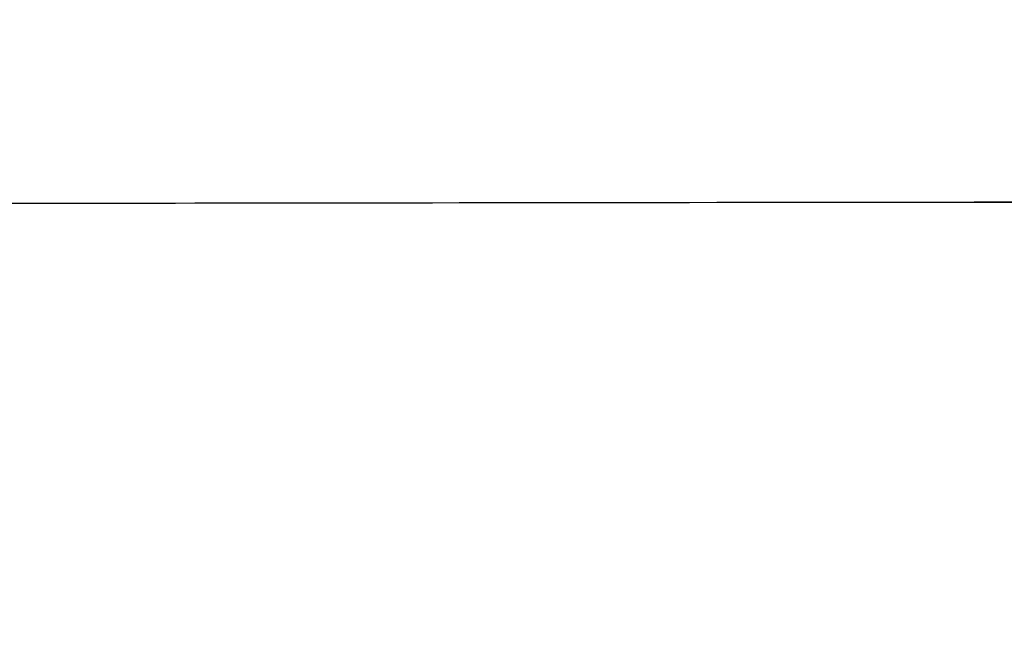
# Model space of a CAD drawing. Header units: millimetres. Extents: x -2852 to 102, y -106 to 97.
# Tile 193 of 256: x -1197 to -1173, y -12 to 3. Entities that reach past the tile are written whole.
import ezdxf

# ---------------------------------------------------------------- set-up
doc = ezdxf.new("R2010")
doc.units = ezdxf.units.MM
doc.header["$MEASUREMENT"] = 0
doc.layers.add('Predefinito', color=5, linetype='Continuous')

msp = doc.modelspace()

# ---------------------------------------------------------------- linework, layer by layer
at = {"layer": 'Predefinito', "extrusion": (-0.001367, 0.999999, 0)}
for points in [[(983.367, 1026.299), (1033.951, 933.904), (1051.093, 904.448), (1068.819, 875.343), (1088.349, 844.957), (1109.189, 814.542), (1120.088, 799.478), (1131.274, 784.626), (1142.741, 770.047), (1154.541, 755.736), (1166.545, 741.9), (1178.925, 728.401), (1191.433, 715.565), (1197.843, 709.301), (1204.361, 703.152), (1210.798, 697.297), (1217.344, 691.567), (1224.005, 685.97), (1230.784, 680.516), (1237.443, 675.397), (1244.219, 670.432), (1251.114, 665.636), (1258.13, 661.02), (1265.006, 656.757), (1271.998, 652.689), (1279.108, 648.829), (1286.336, 645.193), (1293.43, 641.909), (1300.63, 638.866), (1304.269, 637.439), (1307.932, 636.079), (1311.621, 634.787), (1315.334, 633.565), (1319.524, 632.282), (1323.741, 631.09), (1327.982, 629.991), (1332.246, 628.985), (1336.28, 628.121), (1340.331, 627.339), (1344.397, 626.637), (1348.476, 626.015), (1352.54, 625.477), (1356.612, 625.017), (1360.693, 624.634), (1364.78, 624.328), (1368.873, 624.098), (1372.969, 623.942), (1377.067, 623.861), (1381.166, 623.853), (1389.34, 624.051), (1397.501, 624.529), (1405.643, 625.279), (1413.756, 626.292), (1421.825, 627.558), (1429.852, 629.072), (1437.83, 630.826), (1445.754, 632.811), (1453.584, 635.012), (1461.349, 637.429), (1469.045, 640.057), (1476.669, 642.89), (1484.127, 645.886), (1491.506, 649.073), (1498.801, 652.448), (1506.009, 656.005), (1512.971, 659.66), (1519.841, 663.485), (1526.614, 667.477), (1533.286, 671.637), (1539.437, 675.681), (1545.49, 679.871), (1551.44, 684.206), (1557.281, 688.686), (1564.678, 694.709), (1571.871, 700.974), (1575.681, 704.469), (1579.427, 708.031), (1583.109, 711.66), (1586.726, 715.354), (1593.639, 722.79), (1600.298, 730.452), (1606.653, 738.254), (1612.769, 746.245), (1618.65, 754.398), (1624.315, 762.705), (1629.811, 771.198), (1635.117, 779.808), (1640.353, 788.694), (1645.432, 797.672), (1655.203, 815.841), (1710.52, 926.067), (1722.234, 947.605), (1734.908, 969.545), (1758.397, 1007.397), (1761.524, 1012.752), (1762.955, 1015.323), (1764.339, 1017.918), (1765.581, 1020.37), (1766.76, 1022.852), (1767.749, 1025.096), (1768.215, 1026.23), (1768.66, 1027.372)], [(983.367, 1026.299), (1033.951, 933.904), (1051.093, 904.448), (1068.819, 875.343), (1088.349, 844.957), (1109.189, 814.542), (1120.088, 799.478), (1131.274, 784.626), (1142.741, 770.047), (1154.541, 755.736), (1166.545, 741.9), (1178.925, 728.401), (1191.433, 715.565), (1197.843, 709.301), (1204.361, 703.152), (1210.798, 697.297), (1217.344, 691.567), (1224.005, 685.97), (1230.784, 680.516), (1237.443, 675.397), (1244.219, 670.432), (1251.114, 665.636), (1258.13, 661.02), (1265.006, 656.757), (1271.998, 652.689), (1279.108, 648.829), (1286.336, 645.193), (1293.43, 641.909), (1300.63, 638.866), (1304.269, 637.439), (1307.932, 636.079), (1311.621, 634.787), (1315.334, 633.565), (1319.524, 632.282), (1323.741, 631.09), (1327.982, 629.991), (1332.246, 628.985), (1336.28, 628.121), (1340.331, 627.339), (1344.397, 626.637), (1348.476, 626.015), (1352.54, 625.477), (1356.612, 625.017), (1360.693, 624.634), (1364.78, 624.328), (1368.873, 624.098), (1372.969, 623.942), (1377.067, 623.861), (1381.166, 623.853), (1389.34, 624.051), (1397.501, 624.529), (1405.643, 625.279), (1413.756, 626.292), (1421.825, 627.558), (1429.852, 629.072), (1437.83, 630.826), (1445.754, 632.811), (1453.584, 635.012), (1461.349, 637.429), (1469.045, 640.057), (1476.669, 642.89), (1484.127, 645.886), (1491.506, 649.073), (1498.801, 652.448), (1506.009, 656.005), (1512.971, 659.66), (1519.841, 663.485), (1526.614, 667.477), (1533.286, 671.637), (1539.437, 675.681), (1545.49, 679.871), (1551.44, 684.206), (1557.281, 688.686), (1564.678, 694.709), (1571.871, 700.974), (1575.681, 704.469), (1579.427, 708.031), (1583.109, 711.66), (1586.726, 715.354), (1593.639, 722.79), (1600.298, 730.452), (1606.653, 738.254), (1612.769, 746.245), (1618.65, 754.398), (1624.315, 762.705), (1629.811, 771.198), (1635.117, 779.808), (1640.353, 788.694), (1645.432, 797.672), (1655.203, 815.841), (1710.52, 926.067), (1722.234, 947.605), (1734.908, 969.545), (1758.397, 1007.397), (1761.524, 1012.752), (1762.955, 1015.323), (1764.339, 1017.918), (1765.581, 1020.37), (1766.76, 1022.852), (1767.749, 1025.096), (1768.215, 1026.23), (1768.66, 1027.372)], [(977.044, 1023.296), (1027.688, 930.777), (1044.889, 901.207), (1062.687, 871.968), (1082.309, 841.419), (1103.267, 810.81), (1114.235, 795.638), (1125.5, 780.669), (1137.055, 765.964), (1148.955, 751.517), (1161.072, 737.536), (1173.581, 723.881), (1186.234, 710.878), (1192.725, 704.526), (1199.33, 698.285), (1205.858, 692.338), (1212.502, 686.511), (1219.269, 680.815), (1226.162, 675.259), (1232.941, 670.037), (1239.845, 664.967), (1246.879, 660.062), (1254.046, 655.335), (1261.078, 650.963), (1268.239, 646.784), (1275.531, 642.812), (1282.954, 639.064), (1290.251, 635.672), (1297.669, 632.523), (1301.422, 631.044), (1305.203, 629.633), (1309.013, 628.291), (1312.852, 627.02), (1317.186, 625.684), (1321.548, 624.442), (1325.935, 623.297), (1330.343, 622.248), (1334.513, 621.348), (1338.7, 620.531), (1342.902, 619.798), (1347.115, 619.149), (1351.312, 618.586), (1355.516, 618.103), (1359.727, 617.701), (1363.944, 617.378), (1368.164, 617.134), (1372.387, 616.966), (1376.611, 616.876), (1380.834, 616.861), (1389.25, 617.052), (1397.648, 617.531), (1406.019, 618.289), (1414.355, 619.317), (1422.64, 620.606), (1430.877, 622.148), (1439.06, 623.935), (1447.182, 625.958), (1455.203, 628.202), (1463.155, 630.666), (1471.033, 633.345), (1478.834, 636.234), (1486.464, 639.288), (1494.011, 642.537), (1501.471, 645.977), (1508.841, 649.604), (1515.96, 653.33), (1522.985, 657.23), (1529.912, 661.303), (1536.736, 665.546), (1543.03, 669.674), (1549.225, 673.951), (1555.319, 678.379), (1561.304, 682.958), (1568.889, 689.117), (1576.266, 695.526), (1580.173, 699.1), (1584.015, 702.744), (1587.79, 706.456), (1591.499, 710.234), (1598.583, 717.834), (1605.402, 725.662), (1611.903, 733.624), (1618.152, 741.771), (1624.154, 750.073), (1629.926, 758.52), (1635.517, 767.144), (1640.906, 775.874), (1646.215, 784.869), (1651.356, 793.943), (1661.22, 812.264), (1716.516, 922.454), (1728.145, 943.855), (1740.711, 965.629), (1764.196, 1003.476), (1767.419, 1008.976), (1770.366, 1014.359), (1771.688, 1016.949), (1772.962, 1019.604), (1774.047, 1022.041), (1774.568, 1023.29), (1775.071, 1024.56)], [(977.044, 1023.296), (1027.688, 930.777), (1044.889, 901.207), (1062.687, 871.968), (1082.309, 841.419), (1103.267, 810.81), (1114.235, 795.638), (1125.5, 780.669), (1137.055, 765.964), (1148.955, 751.517), (1161.072, 737.536), (1173.581, 723.881), (1186.234, 710.878), (1192.725, 704.526), (1199.33, 698.285), (1205.858, 692.338), (1212.502, 686.511), (1219.269, 680.815), (1226.162, 675.259), (1232.941, 670.037), (1239.845, 664.967), (1246.879, 660.062), (1254.046, 655.335), (1261.078, 650.963), (1268.239, 646.784), (1275.531, 642.812), (1282.954, 639.064), (1290.251, 635.672), (1297.669, 632.523), (1301.422, 631.044), (1305.203, 629.633), (1309.013, 628.291), (1312.852, 627.02), (1317.186, 625.684), (1321.548, 624.442), (1325.935, 623.297), (1330.343, 622.248), (1334.513, 621.348), (1338.7, 620.531), (1342.902, 619.798), (1347.115, 619.149), (1351.312, 618.586), (1355.516, 618.103), (1359.727, 617.701), (1363.944, 617.378), (1368.164, 617.134), (1372.387, 616.966), (1376.611, 616.876), (1380.834, 616.861), (1389.25, 617.052), (1397.648, 617.531), (1406.019, 618.289), (1414.355, 619.317), (1422.64, 620.606), (1430.877, 622.148), (1439.06, 623.935), (1447.182, 625.958), (1455.203, 628.202), (1463.155, 630.666), (1471.033, 633.345), (1478.834, 636.234), (1486.464, 639.288), (1494.011, 642.537), (1501.471, 645.977), (1508.841, 649.604), (1515.96, 653.33), (1522.985, 657.23), (1529.912, 661.303), (1536.736, 665.546), (1543.03, 669.674), (1549.225, 673.951), (1555.319, 678.379), (1561.304, 682.958), (1568.889, 689.117), (1576.266, 695.526), (1580.173, 699.1), (1584.015, 702.744), (1587.79, 706.456), (1591.499, 710.234), (1598.583, 717.834), (1605.402, 725.662), (1611.903, 733.624), (1618.152, 741.771), (1624.154, 750.073), (1629.926, 758.52), (1635.517, 767.144), (1640.906, 775.874), (1646.215, 784.869), (1651.356, 793.943), (1661.22, 812.264), (1716.516, 922.454), (1728.145, 943.855), (1740.711, 965.629), (1764.196, 1003.476), (1767.419, 1008.976), (1770.366, 1014.359), (1771.688, 1016.949), (1772.962, 1019.604), (1774.047, 1022.041), (1774.568, 1023.29), (1775.071, 1024.56)], [(1768.786, 1027.529), (1768.345, 1026.387), (1767.872, 1025.227), (1766.829, 1022.851), (1765.669, 1020.407), (1764.401, 1017.901), (1763.035, 1015.338), (1761.581, 1012.724), (1758.447, 1007.359), (1730.929, 962.685), (1718.578, 940.88), (1707.13, 919.481), (1657.165, 819.479), (1647.371, 801.056), (1637.226, 783.218), (1631.965, 774.526), (1626.549, 765.991), (1620.956, 757.614), (1615.163, 749.4), (1609.147, 741.351), (1602.886, 733.471), (1596.358, 725.762), (1589.541, 718.229), (1582.411, 710.874), (1578.722, 707.264), (1574.947, 703.7), (1571.083, 700.182), (1567.126, 696.711), (1563.075, 693.287), (1558.926, 689.91), (1553.036, 685.329), (1546.963, 680.846), (1540.714, 676.472), (1534.296, 672.212), (1527.718, 668.076), (1520.987, 664.072), (1514.11, 660.207), (1507.096, 656.491), (1499.951, 652.931), (1492.685, 649.535), (1485.303, 646.311), (1477.814, 643.268), (1470.226, 640.414), (1462.546, 637.756), (1454.782, 635.304), (1446.942, 633.065), (1439.032, 631.047), (1431.062, 629.258), (1423.038, 627.707), (1414.968, 626.402), (1406.86, 625.351), (1398.721, 624.561), (1390.559, 624.042), (1382.383, 623.802), (1378.291, 623.788), (1374.198, 623.847), (1370.106, 623.98), (1366.014, 624.188), (1361.924, 624.471), (1357.837, 624.831), (1353.754, 625.268), (1349.676, 625.785), (1345.604, 626.381), (1341.538, 627.058), (1337.48, 627.816), (1333.431, 628.658), (1329.391, 629.583), (1325.362, 630.593), (1321.344, 631.69), (1317.339, 632.873), (1313.665, 634.039), (1310.002, 635.278), (1306.35, 636.59), (1302.711, 637.973), (1299.083, 639.427), (1295.468, 640.95), (1288.273, 644.199), (1281.128, 647.713), (1274.033, 651.484), (1266.99, 655.503), (1259.999, 659.761), (1253.062, 664.252), (1246.179, 668.966), (1239.352, 673.895), (1232.581, 679.031), (1225.868, 684.365), (1219.214, 689.89), (1212.619, 695.597), (1206.084, 701.478), (1199.611, 707.524), (1193.201, 713.727), (1180.572, 726.573), (1168.206, 739.949), (1156.11, 753.788), (1144.293, 768.025), (1132.762, 782.594), (1121.526, 797.427), (1110.593, 812.46), (1089.667, 842.859), (1070.048, 873.26), (1051.801, 903.136), (1034.991, 931.956), (983.404, 1026.1)], [(1768.786, 1027.529), (1768.345, 1026.387), (1767.872, 1025.227), (1766.829, 1022.851), (1765.669, 1020.407), (1764.401, 1017.901), (1763.035, 1015.338), (1761.581, 1012.724), (1758.447, 1007.359), (1730.929, 962.685), (1718.578, 940.88), (1707.13, 919.481), (1657.165, 819.479), (1647.371, 801.056), (1637.226, 783.218), (1631.965, 774.526), (1626.549, 765.991), (1620.956, 757.614), (1615.163, 749.4), (1609.147, 741.351), (1602.886, 733.471), (1596.358, 725.762), (1589.541, 718.229), (1582.411, 710.874), (1578.722, 707.264), (1574.947, 703.7), (1571.083, 700.182), (1567.126, 696.711), (1563.075, 693.287), (1558.926, 689.91), (1553.036, 685.329), (1546.963, 680.846), (1540.714, 676.472), (1534.296, 672.212), (1527.718, 668.076), (1520.987, 664.072), (1514.11, 660.207), (1507.096, 656.491), (1499.951, 652.931), (1492.685, 649.535), (1485.303, 646.311), (1477.814, 643.268), (1470.226, 640.414), (1462.546, 637.756), (1454.782, 635.304), (1446.942, 633.065), (1439.032, 631.047), (1431.062, 629.258), (1423.038, 627.707), (1414.968, 626.402), (1406.86, 625.351), (1398.721, 624.561), (1390.559, 624.042), (1382.383, 623.802), (1378.291, 623.788), (1374.198, 623.847), (1370.106, 623.98), (1366.014, 624.188), (1361.924, 624.471), (1357.837, 624.831), (1353.754, 625.268), (1349.676, 625.785), (1345.604, 626.381), (1341.538, 627.058), (1337.48, 627.816), (1333.431, 628.658), (1329.391, 629.583), (1325.362, 630.593), (1321.344, 631.69), (1317.339, 632.873), (1313.665, 634.039), (1310.002, 635.278), (1306.35, 636.59), (1302.711, 637.973), (1299.083, 639.427), (1295.468, 640.95), (1288.273, 644.199), (1281.128, 647.713), (1274.033, 651.484), (1266.99, 655.503), (1259.999, 659.761), (1253.062, 664.252), (1246.179, 668.966), (1239.352, 673.895), (1232.581, 679.031), (1225.868, 684.365), (1219.214, 689.89), (1212.619, 695.597), (1206.084, 701.478), (1199.611, 707.524), (1193.201, 713.727), (1180.572, 726.573), (1168.206, 739.949), (1156.11, 753.788), (1144.293, 768.025), (1132.762, 782.594), (1121.526, 797.427), (1110.593, 812.46), (1089.667, 842.859), (1070.048, 873.26), (1051.801, 903.136), (1034.991, 931.956), (983.404, 1026.1)], [(989.691, 1029.301), (1040.214, 937.031), (1057.297, 907.69), (1074.952, 878.718), (1094.389, 848.496), (1115.111, 818.274), (1125.94, 803.318), (1137.048, 788.583), (1148.428, 774.129), (1160.127, 759.954), (1172.018, 746.264), (1184.269, 732.922), (1196.632, 720.252), (1202.961, 714.077), (1209.392, 708.019), (1215.738, 702.257), (1222.186, 696.622), (1228.741, 691.124), (1235.405, 685.773), (1241.945, 680.757), (1248.592, 675.898), (1255.348, 671.21), (1262.214, 666.705), (1268.933, 662.552), (1275.757, 658.594), (1282.686, 654.846), (1289.718, 651.322), (1296.609, 648.146), (1303.592, 645.208), (1307.116, 643.834), (1310.662, 642.525), (1314.229, 641.283), (1317.816, 640.11), (1321.862, 638.88), (1325.934, 637.738), (1330.029, 636.685), (1334.148, 635.721), (1338.046, 634.895), (1341.961, 634.146), (1345.892, 633.475), (1349.837, 632.882), (1353.768, 632.369), (1357.709, 631.931), (1361.659, 631.567), (1365.616, 631.278), (1369.581, 631.062), (1373.55, 630.918), (1377.523, 630.846), (1381.498, 630.845), (1389.429, 631.051), (1397.355, 631.528), (1405.267, 632.269), (1413.157, 633.266), (1421.01, 634.511), (1428.826, 635.997), (1436.601, 637.717), (1444.327, 639.664), (1451.964, 641.822), (1459.543, 644.192), (1467.057, 646.769), (1474.503, 649.547), (1481.79, 652.485), (1489.001, 655.61), (1496.131, 658.918), (1503.177, 662.407), (1509.982, 665.99), (1516.697, 669.739), (1523.317, 673.652), (1529.836, 677.728), (1535.844, 681.689), (1541.754, 685.791), (1547.561, 690.033), (1553.257, 694.414), (1560.467, 700.301), (1567.476, 706.423), (1571.188, 709.837), (1574.839, 713.318), (1578.427, 716.865), (1581.953, 720.475), (1588.695, 727.746), (1595.195, 735.243), (1601.403, 742.884), (1607.385, 750.719), (1613.146, 758.723), (1618.704, 766.89), (1624.104, 775.252), (1629.327, 783.742), (1634.49, 792.519), (1639.508, 801.401), (1649.186, 819.418), (1704.525, 929.679), (1716.324, 951.356), (1729.106, 973.46), (1752.598, 1011.318), (1755.63, 1016.527), (1757, 1019.002), (1758.311, 1021.478), (1759.473, 1023.791), (1760.559, 1026.099), (1761.45, 1028.15), (1761.862, 1029.17), (1762.25, 1030.183)], [(989.691, 1029.301), (1040.214, 937.031), (1057.297, 907.69), (1074.952, 878.718), (1094.389, 848.496), (1115.111, 818.274), (1125.94, 803.318), (1137.048, 788.583), (1148.428, 774.129), (1160.127, 759.954), (1172.018, 746.264), (1184.269, 732.922), (1196.632, 720.252), (1202.961, 714.077), (1209.392, 708.019), (1215.738, 702.257), (1222.186, 696.622), (1228.741, 691.124), (1235.405, 685.773), (1241.945, 680.757), (1248.592, 675.898), (1255.348, 671.21), (1262.214, 666.705), (1268.933, 662.552), (1275.757, 658.594), (1282.686, 654.846), (1289.718, 651.322), (1296.609, 648.146), (1303.592, 645.208), (1307.116, 643.834), (1310.662, 642.525), (1314.229, 641.283), (1317.816, 640.11), (1321.862, 638.88), (1325.934, 637.738), (1330.029, 636.685), (1334.148, 635.721), (1338.046, 634.895), (1341.961, 634.146), (1345.892, 633.475), (1349.837, 632.882), (1353.768, 632.369), (1357.709, 631.931), (1361.659, 631.567), (1365.616, 631.278), (1369.581, 631.062), (1373.55, 630.918), (1377.523, 630.846), (1381.498, 630.845), (1389.429, 631.051), (1397.355, 631.528), (1405.267, 632.269), (1413.157, 633.266), (1421.01, 634.511), (1428.826, 635.997), (1436.601, 637.717), (1444.327, 639.664), (1451.964, 641.822), (1459.543, 644.192), (1467.057, 646.769), (1474.503, 649.547), (1481.79, 652.485), (1489.001, 655.61), (1496.131, 658.918), (1503.177, 662.407), (1509.982, 665.99), (1516.697, 669.739), (1523.317, 673.652), (1529.836, 677.728), (1535.844, 681.689), (1541.754, 685.791), (1547.561, 690.033), (1553.257, 694.414), (1560.467, 700.301), (1567.476, 706.423), (1571.188, 709.837), (1574.839, 713.318), (1578.427, 716.865), (1581.953, 720.475), (1588.695, 727.746), (1595.195, 735.243), (1601.403, 742.884), (1607.385, 750.719), (1613.146, 758.723), (1618.704, 766.89), (1624.104, 775.252), (1629.327, 783.742), (1634.49, 792.519), (1639.508, 801.401), (1649.186, 819.418), (1704.525, 929.679), (1716.324, 951.356), (1729.106, 973.46), (1752.598, 1011.318), (1755.63, 1016.527), (1757, 1019.002), (1758.311, 1021.478), (1759.473, 1023.791), (1760.559, 1026.099), (1761.45, 1028.15), (1761.862, 1029.17), (1762.25, 1030.183)], [(983.367, 1026.299), (1033.951, 933.904), (1051.093, 904.448), (1068.819, 875.343), (1088.349, 844.957), (1109.189, 814.542), (1120.088, 799.478), (1131.274, 784.626), (1142.741, 770.047), (1154.541, 755.736), (1166.545, 741.9), (1178.925, 728.401), (1191.433, 715.565), (1197.843, 709.301), (1204.361, 703.152), (1210.798, 697.297), (1217.344, 691.567), (1224.005, 685.97), (1230.784, 680.516), (1237.443, 675.397), (1244.219, 670.432), (1251.114, 665.636), (1258.13, 661.02), (1265.006, 656.757), (1271.998, 652.689), (1279.108, 648.829), (1286.336, 645.193), (1293.43, 641.909), (1300.63, 638.866), (1304.269, 637.439), (1307.932, 636.079), (1311.621, 634.787), (1315.334, 633.565), (1319.524, 632.282), (1323.741, 631.09), (1327.982, 629.991), (1332.246, 628.985), (1336.28, 628.121), (1340.331, 627.339), (1344.397, 626.637), (1348.476, 626.015), (1352.54, 625.477), (1356.612, 625.017), (1360.693, 624.634), (1364.78, 624.328), (1368.873, 624.098), (1372.969, 623.942), (1377.067, 623.861), (1381.166, 623.853), (1389.34, 624.051), (1397.501, 624.529), (1405.643, 625.279), (1413.756, 626.292), (1421.825, 627.558), (1429.852, 629.072), (1437.83, 630.826), (1445.754, 632.811), (1453.584, 635.012), (1461.349, 637.429), (1469.045, 640.057), (1476.669, 642.89), (1484.127, 645.886), (1491.506, 649.073), (1498.801, 652.448), (1506.009, 656.005), (1512.971, 659.66), (1519.841, 663.485), (1526.614, 667.477), (1533.286, 671.637), (1539.437, 675.681), (1545.49, 679.871), (1551.44, 684.206), (1557.281, 688.686), (1564.678, 694.709), (1571.871, 700.974), (1575.681, 704.469), (1579.427, 708.031), (1583.109, 711.66), (1586.726, 715.354), (1593.639, 722.79), (1600.298, 730.452), (1606.653, 738.254), (1612.769, 746.245), (1618.65, 754.398), (1624.315, 762.705), (1629.811, 771.198), (1635.117, 779.808), (1640.353, 788.694), (1645.432, 797.672), (1655.203, 815.841), (1710.52, 926.067), (1722.234, 947.605), (1734.908, 969.545), (1758.397, 1007.397), (1761.524, 1012.752), (1762.955, 1015.323), (1764.339, 1017.918), (1765.581, 1020.37), (1766.76, 1022.852), (1767.749, 1025.096), (1768.215, 1026.23), (1768.66, 1027.372)], [(983.367, 1026.299), (1033.951, 933.904), (1051.093, 904.448), (1068.819, 875.343), (1088.349, 844.957), (1109.189, 814.542), (1120.088, 799.478), (1131.274, 784.626), (1142.741, 770.047), (1154.541, 755.736), (1166.545, 741.9), (1178.925, 728.401), (1191.433, 715.565), (1197.843, 709.301), (1204.361, 703.152), (1210.798, 697.297), (1217.344, 691.567), (1224.005, 685.97), (1230.784, 680.516), (1237.443, 675.397), (1244.219, 670.432), (1251.114, 665.636), (1258.13, 661.02), (1265.006, 656.757), (1271.998, 652.689), (1279.108, 648.829), (1286.336, 645.193), (1293.43, 641.909), (1300.63, 638.866), (1304.269, 637.439), (1307.932, 636.079), (1311.621, 634.787), (1315.334, 633.565), (1319.524, 632.282), (1323.741, 631.09), (1327.982, 629.991), (1332.246, 628.985), (1336.28, 628.121), (1340.331, 627.339), (1344.397, 626.637), (1348.476, 626.015), (1352.54, 625.477), (1356.612, 625.017), (1360.693, 624.634), (1364.78, 624.328), (1368.873, 624.098), (1372.969, 623.942), (1377.067, 623.861), (1381.166, 623.853), (1389.34, 624.051), (1397.501, 624.529), (1405.643, 625.279), (1413.756, 626.292), (1421.825, 627.558), (1429.852, 629.072), (1437.83, 630.826), (1445.754, 632.811), (1453.584, 635.012), (1461.349, 637.429), (1469.045, 640.057), (1476.669, 642.89), (1484.127, 645.886), (1491.506, 649.073), (1498.801, 652.448), (1506.009, 656.005), (1512.971, 659.66), (1519.841, 663.485), (1526.614, 667.477), (1533.286, 671.637), (1539.437, 675.681), (1545.49, 679.871), (1551.44, 684.206), (1557.281, 688.686), (1564.678, 694.709), (1571.871, 700.974), (1575.681, 704.469), (1579.427, 708.031), (1583.109, 711.66), (1586.726, 715.354), (1593.639, 722.79), (1600.298, 730.452), (1606.653, 738.254), (1612.769, 746.245), (1618.65, 754.398), (1624.315, 762.705), (1629.811, 771.198), (1635.117, 779.808), (1640.353, 788.694), (1645.432, 797.672), (1655.203, 815.841), (1710.52, 926.067), (1722.234, 947.605), (1734.908, 969.545), (1758.397, 1007.397), (1761.524, 1012.752), (1762.955, 1015.323), (1764.339, 1017.918), (1765.581, 1020.37), (1766.76, 1022.852), (1767.749, 1025.096), (1768.215, 1026.23), (1768.66, 1027.372)]]:
    msp.add_lwpolyline(points, dxfattribs=at)
at = {"layer": 'Predefinito', "extrusion": (0.669596, 0.000915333, 0.742725)}
msp.add_lwpolyline([(-2.777, 1357.047), (-2.622, 1357.049), (-2.465, 1357.054), (-2.307, 1357.063), (-2.148, 1357.075), (-1.988, 1357.091), (-1.827, 1357.112), (-1.665, 1357.136), (-1.503, 1357.164), (-1.34, 1357.196), (-1.177, 1357.232), (-1.014, 1357.272), (-0.851, 1357.317), (-0.688, 1357.366), (-0.525, 1357.419), (-0.362, 1357.477), (-0.2, 1357.538), (-0.039, 1357.604), (0.121, 1357.675), (0.28, 1357.75), (0.438, 1357.829), (0.595, 1357.912), (0.749, 1358), (0.902, 1358.092), (1.054, 1358.188), (1.203, 1358.288), (1.349, 1358.392), (1.494, 1358.5), (1.635, 1358.612), (1.774, 1358.728), (1.91, 1358.848), (2.043, 1358.971), (2.173, 1359.097), (2.299, 1359.227), (2.422, 1359.36), (2.542, 1359.496), (2.658, 1359.635), (2.77, 1359.776), (2.878, 1359.921), (2.982, 1360.067), (3.082, 1360.216), (3.178, 1360.367), (3.27, 1360.521), (3.358, 1360.675), (3.441, 1360.832), (3.52, 1360.99), (3.595, 1361.149), (3.665, 1361.309), (3.732, 1361.47), (3.793, 1361.632), (3.851, 1361.795), (3.904, 1361.958), (3.953, 1362.121), (3.997, 1362.284), (4.038, 1362.447), (4.074, 1362.61), (4.106, 1362.773), (4.134, 1362.935), (4.158, 1363.097), (4.178, 1363.258), (4.195, 1363.418), (4.207, 1363.577), (4.216, 1363.735), (4.221, 1363.891), (4.223, 1364.047), (4.221, 1364.202), (4.216, 1364.359), (4.207, 1364.517), (4.195, 1364.676), (4.178, 1364.836), (4.158, 1364.997), (4.134, 1365.158), (4.106, 1365.321), (4.074, 1365.483), (4.038, 1365.646), (3.997, 1365.81), (3.953, 1365.973), (3.904, 1366.136), (3.851, 1366.299), (3.793, 1366.462), (3.732, 1366.623), (3.665, 1366.785), (3.595, 1366.945), (3.52, 1367.104), (3.441, 1367.262), (3.358, 1367.418), (3.27, 1367.573), (3.178, 1367.726), (3.082, 1367.877), (2.982, 1368.026), (2.878, 1368.173), (2.77, 1368.317), (2.658, 1368.459), (2.542, 1368.598), (2.422, 1368.734), (2.299, 1368.867), (2.173, 1368.997), (2.043, 1369.123), (1.91, 1369.246), (1.774, 1369.366), (1.635, 1369.481), (1.494, 1369.593), (1.349, 1369.701), (1.203, 1369.806), (1.054, 1369.906), (0.902, 1370.002), (0.749, 1370.094), (0.595, 1370.181), (0.438, 1370.265), (0.28, 1370.344), (0.121, 1370.419), (-0.039, 1370.489), (-0.2, 1370.555), (-0.362, 1370.617), (-0.525, 1370.675), (-0.688, 1370.728), (-0.851, 1370.777), (-1.014, 1370.821), (-1.177, 1370.862), (-1.34, 1370.898), (-1.503, 1370.93), (-1.665, 1370.958), (-1.827, 1370.982), (-1.988, 1371.002), (-2.148, 1371.019), (-2.307, 1371.031), (-2.465, 1371.04), (-2.622, 1371.045), (-2.777, 1371.047), (-2.932, 1371.045), (-3.089, 1371.04), (-3.247, 1371.031), (-3.406, 1371.019), (-3.566, 1371.002), (-3.727, 1370.982), (-3.888, 1370.958), (-4.051, 1370.93), (-4.213, 1370.898), (-4.376, 1370.862), (-4.54, 1370.821), (-4.703, 1370.777), (-4.866, 1370.728), (-5.029, 1370.675), (-5.192, 1370.617), (-5.354, 1370.555), (-5.515, 1370.489), (-5.675, 1370.419), (-5.834, 1370.344), (-5.992, 1370.265), (-6.148, 1370.181), (-6.303, 1370.094), (-6.456, 1370.002), (-6.607, 1369.906), (-6.756, 1369.806), (-6.903, 1369.701), (-7.047, 1369.593), (-7.189, 1369.481), (-7.328, 1369.366), (-7.464, 1369.246), (-7.597, 1369.123), (-7.727, 1368.997), (-7.853, 1368.867), (-7.976, 1368.734), (-8.096, 1368.598), (-8.211, 1368.459), (-8.323, 1368.317), (-8.432, 1368.173), (-8.536, 1368.026), (-8.636, 1367.877), (-8.732, 1367.726), (-8.824, 1367.573), (-8.911, 1367.418), (-8.995, 1367.262), (-9.074, 1367.104), (-9.149, 1366.945), (-9.219, 1366.785), (-9.285, 1366.623), (-9.347, 1366.462), (-9.405, 1366.299), (-9.458, 1366.136), (-9.507, 1365.973), (-9.551, 1365.81), (-9.592, 1365.646), (-9.628, 1365.483), (-9.66, 1365.321), (-9.688, 1365.158), (-9.712, 1364.997), (-9.732, 1364.836), (-9.749, 1364.676), (-9.761, 1364.517), (-9.77, 1364.359), (-9.775, 1364.202), (-9.777, 1364.047), (-9.775, 1363.891), (-9.77, 1363.735), (-9.761, 1363.577), (-9.749, 1363.418), (-9.732, 1363.258), (-9.712, 1363.097), (-9.688, 1362.935), (-9.66, 1362.773), (-9.628, 1362.61), (-9.592, 1362.447), (-9.551, 1362.284), (-9.507, 1362.121), (-9.458, 1361.958), (-9.405, 1361.795), (-9.347, 1361.632), (-9.285, 1361.47), (-9.219, 1361.309), (-9.149, 1361.149), (-9.074, 1360.99), (-8.995, 1360.832), (-8.911, 1360.675), (-8.824, 1360.521), (-8.732, 1360.367), (-8.636, 1360.216), (-8.536, 1360.067), (-8.432, 1359.921), (-8.323, 1359.776), (-8.211, 1359.635), (-8.096, 1359.496), (-7.976, 1359.36), (-7.853, 1359.227), (-7.727, 1359.097), (-7.597, 1358.971), (-7.464, 1358.848), (-7.328, 1358.728), (-7.189, 1358.612), (-7.047, 1358.5), (-6.903, 1358.392), (-6.756, 1358.288), (-6.607, 1358.188), (-6.456, 1358.092), (-6.303, 1358), (-6.148, 1357.912), (-5.992, 1357.829), (-5.834, 1357.75), (-5.675, 1357.675), (-5.515, 1357.604), (-5.354, 1357.538), (-5.192, 1357.477), (-5.029, 1357.419), (-4.866, 1357.366), (-4.703, 1357.317), (-4.54, 1357.272), (-4.376, 1357.232), (-4.213, 1357.196), (-4.051, 1357.164), (-3.888, 1357.136), (-3.727, 1357.112), (-3.566, 1357.091), (-3.406, 1357.075), (-3.247, 1357.063), (-3.089, 1357.054), (-2.932, 1357.049), (-2.777, 1357.047)], dxfattribs=at)
msp.add_lwpolyline([(-2.777, 1357.047), (-2.622, 1357.049), (-2.465, 1357.054), (-2.307, 1357.063), (-2.148, 1357.075), (-1.988, 1357.091), (-1.827, 1357.112), (-1.665, 1357.136), (-1.503, 1357.164), (-1.34, 1357.196), (-1.177, 1357.232), (-1.014, 1357.272), (-0.851, 1357.317), (-0.688, 1357.366), (-0.525, 1357.419), (-0.362, 1357.477), (-0.2, 1357.538), (-0.039, 1357.604), (0.121, 1357.675), (0.28, 1357.75), (0.438, 1357.829), (0.595, 1357.912), (0.749, 1358), (0.902, 1358.092), (1.054, 1358.188), (1.203, 1358.288), (1.349, 1358.392), (1.494, 1358.5), (1.635, 1358.612), (1.774, 1358.728), (1.91, 1358.848), (2.043, 1358.971), (2.173, 1359.097), (2.299, 1359.227), (2.422, 1359.36), (2.542, 1359.496), (2.658, 1359.635), (2.77, 1359.776), (2.878, 1359.921), (2.982, 1360.067), (3.082, 1360.216), (3.178, 1360.367), (3.27, 1360.521), (3.358, 1360.675), (3.441, 1360.832), (3.52, 1360.99), (3.595, 1361.149), (3.665, 1361.309), (3.732, 1361.47), (3.793, 1361.632), (3.851, 1361.795), (3.904, 1361.958), (3.953, 1362.121), (3.997, 1362.284), (4.038, 1362.447), (4.074, 1362.61), (4.106, 1362.773), (4.134, 1362.935), (4.158, 1363.097), (4.178, 1363.258), (4.195, 1363.418), (4.207, 1363.577), (4.216, 1363.735), (4.221, 1363.891), (4.223, 1364.047), (4.221, 1364.202), (4.216, 1364.359), (4.207, 1364.517), (4.195, 1364.676), (4.178, 1364.836), (4.158, 1364.997), (4.134, 1365.158), (4.106, 1365.321), (4.074, 1365.483), (4.038, 1365.646), (3.997, 1365.81), (3.953, 1365.973), (3.904, 1366.136), (3.851, 1366.299), (3.793, 1366.462), (3.732, 1366.623), (3.665, 1366.785), (3.595, 1366.945), (3.52, 1367.104), (3.441, 1367.262), (3.358, 1367.418), (3.27, 1367.573), (3.178, 1367.726), (3.082, 1367.877), (2.982, 1368.026), (2.878, 1368.173), (2.77, 1368.317), (2.658, 1368.459), (2.542, 1368.598), (2.422, 1368.734), (2.299, 1368.867), (2.173, 1368.997), (2.043, 1369.123), (1.91, 1369.246), (1.774, 1369.366), (1.635, 1369.481), (1.494, 1369.593), (1.349, 1369.701), (1.203, 1369.806), (1.054, 1369.906), (0.902, 1370.002), (0.749, 1370.094), (0.595, 1370.181), (0.438, 1370.265), (0.28, 1370.344), (0.121, 1370.419), (-0.039, 1370.489), (-0.2, 1370.555), (-0.362, 1370.617), (-0.525, 1370.675), (-0.688, 1370.728), (-0.851, 1370.777), (-1.014, 1370.821), (-1.177, 1370.862), (-1.34, 1370.898), (-1.503, 1370.93), (-1.665, 1370.958), (-1.827, 1370.982), (-1.988, 1371.002), (-2.148, 1371.019), (-2.307, 1371.031), (-2.465, 1371.04), (-2.622, 1371.045), (-2.777, 1371.047), (-2.932, 1371.045), (-3.089, 1371.04), (-3.247, 1371.031), (-3.406, 1371.019), (-3.566, 1371.002), (-3.727, 1370.982), (-3.888, 1370.958), (-4.051, 1370.93), (-4.213, 1370.898), (-4.376, 1370.862), (-4.54, 1370.821), (-4.703, 1370.777), (-4.866, 1370.728), (-5.029, 1370.675), (-5.192, 1370.617), (-5.354, 1370.555), (-5.515, 1370.489), (-5.675, 1370.419), (-5.834, 1370.344), (-5.992, 1370.265), (-6.148, 1370.181), (-6.303, 1370.094), (-6.456, 1370.002), (-6.607, 1369.906), (-6.756, 1369.806), (-6.903, 1369.701), (-7.047, 1369.593), (-7.189, 1369.481), (-7.328, 1369.366), (-7.464, 1369.246), (-7.597, 1369.123), (-7.727, 1368.997), (-7.853, 1368.867), (-7.976, 1368.734), (-8.096, 1368.598), (-8.211, 1368.459), (-8.323, 1368.317), (-8.432, 1368.173), (-8.536, 1368.026), (-8.636, 1367.877), (-8.732, 1367.726), (-8.824, 1367.573), (-8.911, 1367.418), (-8.995, 1367.262), (-9.074, 1367.104), (-9.149, 1366.945), (-9.219, 1366.785), (-9.285, 1366.623), (-9.347, 1366.462), (-9.405, 1366.299), (-9.458, 1366.136), (-9.507, 1365.973), (-9.551, 1365.81), (-9.592, 1365.646), (-9.628, 1365.483), (-9.66, 1365.321), (-9.688, 1365.158), (-9.712, 1364.997), (-9.732, 1364.836), (-9.749, 1364.676), (-9.761, 1364.517), (-9.77, 1364.359), (-9.775, 1364.202), (-9.777, 1364.047), (-9.775, 1363.891), (-9.77, 1363.735), (-9.761, 1363.577), (-9.749, 1363.418), (-9.732, 1363.258), (-9.712, 1363.097), (-9.688, 1362.935), (-9.66, 1362.773), (-9.628, 1362.61), (-9.592, 1362.447), (-9.551, 1362.284), (-9.507, 1362.121), (-9.458, 1361.958), (-9.405, 1361.795), (-9.347, 1361.632), (-9.285, 1361.47), (-9.219, 1361.309), (-9.149, 1361.149), (-9.074, 1360.99), (-8.995, 1360.832), (-8.911, 1360.675), (-8.824, 1360.521), (-8.732, 1360.367), (-8.636, 1360.216), (-8.536, 1360.067), (-8.432, 1359.921), (-8.323, 1359.776), (-8.211, 1359.635), (-8.096, 1359.496), (-7.976, 1359.36), (-7.853, 1359.227), (-7.727, 1359.097), (-7.597, 1358.971), (-7.464, 1358.848), (-7.328, 1358.728), (-7.189, 1358.612), (-7.047, 1358.5), (-6.903, 1358.392), (-6.756, 1358.288), (-6.607, 1358.188), (-6.456, 1358.092), (-6.303, 1358), (-6.148, 1357.912), (-5.992, 1357.829), (-5.834, 1357.75), (-5.675, 1357.675), (-5.515, 1357.604), (-5.354, 1357.538), (-5.192, 1357.477), (-5.029, 1357.419), (-4.866, 1357.366), (-4.703, 1357.317), (-4.54, 1357.272), (-4.376, 1357.232), (-4.213, 1357.196), (-4.051, 1357.164), (-3.888, 1357.136), (-3.727, 1357.112), (-3.566, 1357.091), (-3.406, 1357.075), (-3.247, 1357.063), (-3.089, 1357.054), (-2.932, 1357.049), (-2.777, 1357.047)], dxfattribs=at)
at = {"layer": 'Predefinito', "extrusion": (0.645832, 0.000882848, 0.763479)}
msp.add_lwpolyline([(-2.777, 1363.51), (-2.622, 1363.512), (-2.465, 1363.517), (-2.307, 1363.526), (-2.148, 1363.538), (-1.988, 1363.554), (-1.827, 1363.575), (-1.665, 1363.599), (-1.503, 1363.627), (-1.34, 1363.659), (-1.177, 1363.695), (-1.014, 1363.735), (-0.851, 1363.78), (-0.688, 1363.829), (-0.525, 1363.882), (-0.362, 1363.939), (-0.2, 1364.001), (-0.039, 1364.067), (0.121, 1364.138), (0.28, 1364.213), (0.438, 1364.292), (0.595, 1364.375), (0.749, 1364.463), (0.902, 1364.555), (1.054, 1364.651), (1.203, 1364.751), (1.349, 1364.855), (1.494, 1364.963), (1.635, 1365.075), (1.774, 1365.191), (1.91, 1365.311), (2.043, 1365.434), (2.173, 1365.56), (2.299, 1365.69), (2.422, 1365.823), (2.542, 1365.959), (2.658, 1366.098), (2.77, 1366.239), (2.878, 1366.384), (2.982, 1366.53), (3.082, 1366.679), (3.178, 1366.83), (3.27, 1366.983), (3.358, 1367.138), (3.441, 1367.295), (3.52, 1367.453), (3.595, 1367.612), (3.665, 1367.772), (3.732, 1367.933), (3.793, 1368.095), (3.851, 1368.258), (3.904, 1368.42), (3.953, 1368.584), (3.997, 1368.747), (4.038, 1368.91), (4.074, 1369.073), (4.106, 1369.236), (4.134, 1369.398), (4.158, 1369.56), (4.178, 1369.721), (4.195, 1369.881), (4.207, 1370.04), (4.216, 1370.198), (4.221, 1370.354), (4.223, 1370.51), (4.221, 1370.665), (4.216, 1370.822), (4.207, 1370.98), (4.195, 1371.139), (4.178, 1371.299), (4.158, 1371.46), (4.134, 1371.621), (4.106, 1371.784), (4.074, 1371.946), (4.038, 1372.109), (3.997, 1372.273), (3.953, 1372.436), (3.904, 1372.599), (3.851, 1372.762), (3.793, 1372.925), (3.732, 1373.086), (3.665, 1373.248), (3.595, 1373.408), (3.52, 1373.567), (3.441, 1373.725), (3.358, 1373.881), (3.27, 1374.036), (3.178, 1374.189), (3.082, 1374.34), (2.982, 1374.489), (2.878, 1374.636), (2.77, 1374.78), (2.658, 1374.922), (2.542, 1375.061), (2.422, 1375.197), (2.299, 1375.33), (2.173, 1375.46), (2.043, 1375.586), (1.91, 1375.709), (1.774, 1375.828), (1.635, 1375.944), (1.494, 1376.056), (1.349, 1376.164), (1.203, 1376.269), (1.054, 1376.369), (0.902, 1376.465), (0.749, 1376.557), (0.595, 1376.644), (0.438, 1376.728), (0.28, 1376.807), (0.121, 1376.882), (-0.039, 1376.952), (-0.2, 1377.018), (-0.362, 1377.08), (-0.525, 1377.138), (-0.688, 1377.191), (-0.851, 1377.24), (-1.014, 1377.284), (-1.177, 1377.325), (-1.34, 1377.361), (-1.503, 1377.393), (-1.665, 1377.421), (-1.827, 1377.445), (-1.988, 1377.465), (-2.148, 1377.481), (-2.307, 1377.494), (-2.465, 1377.503), (-2.622, 1377.508), (-2.777, 1377.51), (-2.932, 1377.508), (-3.089, 1377.503), (-3.247, 1377.494), (-3.406, 1377.481), (-3.566, 1377.465), (-3.727, 1377.445), (-3.888, 1377.421), (-4.051, 1377.393), (-4.213, 1377.361), (-4.376, 1377.325), (-4.54, 1377.284), (-4.703, 1377.24), (-4.866, 1377.191), (-5.029, 1377.138), (-5.192, 1377.08), (-5.354, 1377.018), (-5.515, 1376.952), (-5.675, 1376.882), (-5.834, 1376.807), (-5.992, 1376.728), (-6.148, 1376.644), (-6.303, 1376.557), (-6.456, 1376.465), (-6.607, 1376.369), (-6.756, 1376.269), (-6.903, 1376.164), (-7.047, 1376.056), (-7.189, 1375.944), (-7.328, 1375.828), (-7.464, 1375.709), (-7.597, 1375.586), (-7.727, 1375.46), (-7.853, 1375.33), (-7.976, 1375.197), (-8.096, 1375.061), (-8.211, 1374.922), (-8.323, 1374.78), (-8.432, 1374.636), (-8.536, 1374.489), (-8.636, 1374.34), (-8.732, 1374.189), (-8.824, 1374.036), (-8.911, 1373.881), (-8.995, 1373.725), (-9.074, 1373.567), (-9.149, 1373.408), (-9.219, 1373.248), (-9.285, 1373.086), (-9.347, 1372.925), (-9.405, 1372.762), (-9.458, 1372.599), (-9.507, 1372.436), (-9.551, 1372.273), (-9.592, 1372.109), (-9.628, 1371.946), (-9.66, 1371.784), (-9.688, 1371.621), (-9.712, 1371.46), (-9.732, 1371.299), (-9.749, 1371.139), (-9.761, 1370.98), (-9.77, 1370.822), (-9.775, 1370.665), (-9.777, 1370.51), (-9.775, 1370.354), (-9.77, 1370.198), (-9.761, 1370.04), (-9.749, 1369.881), (-9.732, 1369.721), (-9.712, 1369.56), (-9.688, 1369.398), (-9.66, 1369.236), (-9.628, 1369.073), (-9.592, 1368.91), (-9.551, 1368.747), (-9.507, 1368.584), (-9.458, 1368.42), (-9.405, 1368.258), (-9.347, 1368.095), (-9.285, 1367.933), (-9.219, 1367.772), (-9.149, 1367.612), (-9.074, 1367.453), (-8.995, 1367.295), (-8.911, 1367.138), (-8.824, 1366.983), (-8.732, 1366.83), (-8.636, 1366.679), (-8.536, 1366.53), (-8.432, 1366.384), (-8.323, 1366.239), (-8.211, 1366.098), (-8.096, 1365.959), (-7.976, 1365.823), (-7.853, 1365.69), (-7.727, 1365.56), (-7.597, 1365.434), (-7.464, 1365.311), (-7.328, 1365.191), (-7.189, 1365.075), (-7.047, 1364.963), (-6.903, 1364.855), (-6.756, 1364.751), (-6.607, 1364.651), (-6.456, 1364.555), (-6.303, 1364.463), (-6.148, 1364.375), (-5.992, 1364.292), (-5.834, 1364.213), (-5.675, 1364.138), (-5.515, 1364.067), (-5.354, 1364.001), (-5.192, 1363.939), (-5.029, 1363.882), (-4.866, 1363.829), (-4.703, 1363.78), (-4.54, 1363.735), (-4.376, 1363.695), (-4.213, 1363.659), (-4.051, 1363.627), (-3.888, 1363.599), (-3.727, 1363.575), (-3.566, 1363.554), (-3.406, 1363.538), (-3.247, 1363.526), (-3.089, 1363.517), (-2.932, 1363.512), (-2.777, 1363.51)], dxfattribs=at)
msp.add_lwpolyline([(-2.777, 1363.51), (-2.622, 1363.512), (-2.465, 1363.517), (-2.307, 1363.526), (-2.148, 1363.538), (-1.988, 1363.554), (-1.827, 1363.575), (-1.665, 1363.599), (-1.503, 1363.627), (-1.34, 1363.659), (-1.177, 1363.695), (-1.014, 1363.735), (-0.851, 1363.78), (-0.688, 1363.829), (-0.525, 1363.882), (-0.362, 1363.939), (-0.2, 1364.001), (-0.039, 1364.067), (0.121, 1364.138), (0.28, 1364.213), (0.438, 1364.292), (0.595, 1364.375), (0.749, 1364.463), (0.902, 1364.555), (1.054, 1364.651), (1.203, 1364.751), (1.349, 1364.855), (1.494, 1364.963), (1.635, 1365.075), (1.774, 1365.191), (1.91, 1365.311), (2.043, 1365.434), (2.173, 1365.56), (2.299, 1365.69), (2.422, 1365.823), (2.542, 1365.959), (2.658, 1366.098), (2.77, 1366.239), (2.878, 1366.384), (2.982, 1366.53), (3.082, 1366.679), (3.178, 1366.83), (3.27, 1366.983), (3.358, 1367.138), (3.441, 1367.295), (3.52, 1367.453), (3.595, 1367.612), (3.665, 1367.772), (3.732, 1367.933), (3.793, 1368.095), (3.851, 1368.258), (3.904, 1368.42), (3.953, 1368.584), (3.997, 1368.747), (4.038, 1368.91), (4.074, 1369.073), (4.106, 1369.236), (4.134, 1369.398), (4.158, 1369.56), (4.178, 1369.721), (4.195, 1369.881), (4.207, 1370.04), (4.216, 1370.198), (4.221, 1370.354), (4.223, 1370.51), (4.221, 1370.665), (4.216, 1370.822), (4.207, 1370.98), (4.195, 1371.139), (4.178, 1371.299), (4.158, 1371.46), (4.134, 1371.621), (4.106, 1371.784), (4.074, 1371.946), (4.038, 1372.109), (3.997, 1372.273), (3.953, 1372.436), (3.904, 1372.599), (3.851, 1372.762), (3.793, 1372.925), (3.732, 1373.086), (3.665, 1373.248), (3.595, 1373.408), (3.52, 1373.567), (3.441, 1373.725), (3.358, 1373.881), (3.27, 1374.036), (3.178, 1374.189), (3.082, 1374.34), (2.982, 1374.489), (2.878, 1374.636), (2.77, 1374.78), (2.658, 1374.922), (2.542, 1375.061), (2.422, 1375.197), (2.299, 1375.33), (2.173, 1375.46), (2.043, 1375.586), (1.91, 1375.709), (1.774, 1375.828), (1.635, 1375.944), (1.494, 1376.056), (1.349, 1376.164), (1.203, 1376.269), (1.054, 1376.369), (0.902, 1376.465), (0.749, 1376.557), (0.595, 1376.644), (0.438, 1376.728), (0.28, 1376.807), (0.121, 1376.882), (-0.039, 1376.952), (-0.2, 1377.018), (-0.362, 1377.08), (-0.525, 1377.138), (-0.688, 1377.191), (-0.851, 1377.24), (-1.014, 1377.284), (-1.177, 1377.325), (-1.34, 1377.361), (-1.503, 1377.393), (-1.665, 1377.421), (-1.827, 1377.445), (-1.988, 1377.465), (-2.148, 1377.481), (-2.307, 1377.494), (-2.465, 1377.503), (-2.622, 1377.508), (-2.777, 1377.51), (-2.932, 1377.508), (-3.089, 1377.503), (-3.247, 1377.494), (-3.406, 1377.481), (-3.566, 1377.465), (-3.727, 1377.445), (-3.888, 1377.421), (-4.051, 1377.393), (-4.213, 1377.361), (-4.376, 1377.325), (-4.54, 1377.284), (-4.703, 1377.24), (-4.866, 1377.191), (-5.029, 1377.138), (-5.192, 1377.08), (-5.354, 1377.018), (-5.515, 1376.952), (-5.675, 1376.882), (-5.834, 1376.807), (-5.992, 1376.728), (-6.148, 1376.644), (-6.303, 1376.557), (-6.456, 1376.465), (-6.607, 1376.369), (-6.756, 1376.269), (-6.903, 1376.164), (-7.047, 1376.056), (-7.189, 1375.944), (-7.328, 1375.828), (-7.464, 1375.709), (-7.597, 1375.586), (-7.727, 1375.46), (-7.853, 1375.33), (-7.976, 1375.197), (-8.096, 1375.061), (-8.211, 1374.922), (-8.323, 1374.78), (-8.432, 1374.636), (-8.536, 1374.489), (-8.636, 1374.34), (-8.732, 1374.189), (-8.824, 1374.036), (-8.911, 1373.881), (-8.995, 1373.725), (-9.074, 1373.567), (-9.149, 1373.408), (-9.219, 1373.248), (-9.285, 1373.086), (-9.347, 1372.925), (-9.405, 1372.762), (-9.458, 1372.599), (-9.507, 1372.436), (-9.551, 1372.273), (-9.592, 1372.109), (-9.628, 1371.946), (-9.66, 1371.784), (-9.688, 1371.621), (-9.712, 1371.46), (-9.732, 1371.299), (-9.749, 1371.139), (-9.761, 1370.98), (-9.77, 1370.822), (-9.775, 1370.665), (-9.777, 1370.51), (-9.775, 1370.354), (-9.77, 1370.198), (-9.761, 1370.04), (-9.749, 1369.881), (-9.732, 1369.721), (-9.712, 1369.56), (-9.688, 1369.398), (-9.66, 1369.236), (-9.628, 1369.073), (-9.592, 1368.91), (-9.551, 1368.747), (-9.507, 1368.584), (-9.458, 1368.42), (-9.405, 1368.258), (-9.347, 1368.095), (-9.285, 1367.933), (-9.219, 1367.772), (-9.149, 1367.612), (-9.074, 1367.453), (-8.995, 1367.295), (-8.911, 1367.138), (-8.824, 1366.983), (-8.732, 1366.83), (-8.636, 1366.679), (-8.536, 1366.53), (-8.432, 1366.384), (-8.323, 1366.239), (-8.211, 1366.098), (-8.096, 1365.959), (-7.976, 1365.823), (-7.853, 1365.69), (-7.727, 1365.56), (-7.597, 1365.434), (-7.464, 1365.311), (-7.328, 1365.191), (-7.189, 1365.075), (-7.047, 1364.963), (-6.903, 1364.855), (-6.756, 1364.751), (-6.607, 1364.651), (-6.456, 1364.555), (-6.303, 1364.463), (-6.148, 1364.375), (-5.992, 1364.292), (-5.834, 1364.213), (-5.675, 1364.138), (-5.515, 1364.067), (-5.354, 1364.001), (-5.192, 1363.939), (-5.029, 1363.882), (-4.866, 1363.829), (-4.703, 1363.78), (-4.54, 1363.735), (-4.376, 1363.695), (-4.213, 1363.659), (-4.051, 1363.627), (-3.888, 1363.599), (-3.727, 1363.575), (-3.566, 1363.554), (-3.406, 1363.538), (-3.247, 1363.526), (-3.089, 1363.517), (-2.932, 1363.512), (-2.777, 1363.51)], dxfattribs=at)

doc.saveas('drawing.dxf')
